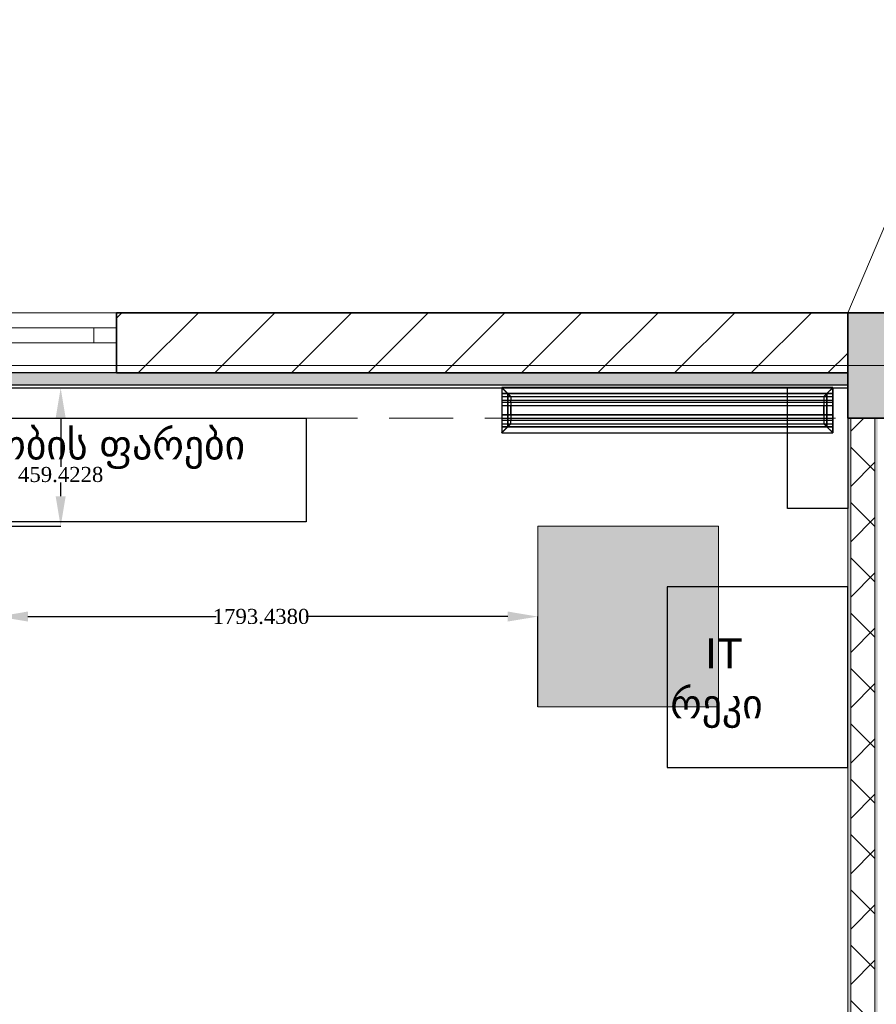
# Model space of a CAD drawing. Header units: inches. Extents: x -78787 to 29484, y -9517 to 23232.
# Tile 134 of 256: x -6594 to -3749, y 9521 to 12792. Entities that reach past the tile are written whole.
import ezdxf
from ezdxf import colors
from ezdxf.entities.mleader import LeaderData, LeaderLine
from ezdxf.enums import TextEntityAlignment as Align
from ezdxf.math import Vec2, Vec3

# ---------------------------------------------------------------- set-up
doc = ezdxf.new("R2010")
doc.units = ezdxf.units.IN
doc.header["$MEASUREMENT"] = 0
doc.linetypes.add('Dot & Dashed', pattern=[670.277762, 317.5, -176.388889, 0, -176.388874])
doc.linetypes.add('Hidden', pattern=[317.5, 211.666667, -105.833333])
for name, color, linetype in [('- განათება', 7, 'Continuous'), ('- მექანიკური ნაწილი', 7, 'Continuous'), ('Edges', 7, 'Continuous'), ('New_Structural - Bearing', 7, 'Continuous'), ('Structural - Bearing', 7, 'Continuous'), ('Structural - Grid', 7, 'Continuous')]:
    doc.layers.add(name, color=color, linetype=linetype)
for name, color, linetype, lineweight in [('Archicad Windows_Pen_No__1', 7, 'Continuous', 13), ('New_Structural - Bearing_Pen_No__1', 7, 'Continuous', 13), ('Structural - Bearing_Pen_No__1', 7, 'Continuous', 13), ('Structural - Bearing_Pen_No__20', 1, 'Continuous', 0), ('Structural - Bearing_Pen_No__27', 7, 'Continuous', 35)]:
    doc.layers.add(name, color=color, linetype=linetype, lineweight=lineweight)
for name, color, linetype, lineweight, true_color in [('New_Structural - Bearing_Pen_No__5', 7, 'Continuous', 25, 0x40a5ff), ('New_Structural - Bearing_Pen_No__57', 7, 'Continuous', 25, 0xdcd214), ('Structural - Bearing_Pen_No__102', 7, 'Continuous', 13, 0xcccccc), ('Structural - Bearing_Pen_No__161', 7, 'Continuous', 13, 0x6a6a6a), ('Structural - Bearing_Pen_No__28', 7, 'Continuous', 35, 0xa80f02), ('Structural - Grid_Pen_No__81', 7, 'Continuous', 20, 0x6a6a6a)]:
    doc.layers.add(name, color=color, linetype=linetype, lineweight=lineweight, true_color=true_color)
doc.styles.add('GENERATED_STYLE_2', font='txt')
doc.styles.get("Standard").update_dxf_attribs({"font": 'arial.ttf'})
doc.dimstyles.get("Standard").update_dxf_attribs({"dimtxt": 0.18, "dimasz": 0.18, "dimexe": 0.18, "dimexo": 0.0625, "dimgap": 0.09, "dimtad": 0, "dimtih": 1, "dimtoh": 1, "dimdec": 4, "dimzin": 0, "dimdsep": 46, "dimtxsty": 'Standard', "dimcen": 0.09, "dimadec": 0, "dimazin": 0, "dimtfac": 1, "dimtdec": 4, "dimtofl": 0, "dimtmove": 0, "dimatfit": 3, "dimfxl": 1, "dimtolj": 1, "dimtzin": 0, "dimarcsym": 0})

# ---------------------------------------------------------------- blocks, each defined once
blk = doc.blocks.new('Slab_1', base_point=(-47183.8, 14488))
at = {"layer": 'Structural - Bearing_Pen_No__1', "color": 7, "linetype": 'Continuous', "lineweight": 13, "flags": 128}
blk.add_lwpolyline([(-47183.8, 14488), (1166.2, 14488), (1166.2, 32488), (-317.2, 32488), (-317.2, 39238), (-26465.1, 39238), (-29183.8, 32838), (-47183.8, 32838)], close=True, dxfattribs=at)
blk = doc.blocks.new('Slab_50', base_point=(-29183.8, 32838))
at = {"layer": 'New_Structural - Bearing_Pen_No__1', "color": 7, "linetype": 'Continuous', "lineweight": 13, "flags": 128}
blk.add_lwpolyline([(-29183.8, 32838), (-26465.1, 39238), (-47183.8, 39238), (-47183.8, 32838)], close=True, dxfattribs=at)
blk = doc.blocks.new('Window_3')
at = {"layer": 'Archicad Windows_Pen_No__1', "color": 7, "linetype": 'Continuous', "lineweight": 13}
for p, q in [((-400, 50), (400, 50)), ((-400, 0), (-400, 50)), ((400, 0), (400, 50)), ((-400, 0), (-325, 0)), ((-400, -50), (-400, 0)), ((-400, -50), (-400, 0)), ((-325, 0), (-325, -50)), ((-325, 0), (325, 0)), ((325, -50), (325, 0)), ((325, 0), (400, 0)), ((400, -50), (400, 0)), ((400, -50), (400, 0)), ((-325, -50), (-400, -50)), ((-400, -150), (-400, -50)), ((325, -50), (-325, -50)), ((400, -50), (325, -50)), ((400, -150), (400, -50)), ((-400, -150), (400, -150))]:
    blk.add_line(p, q, dxfattribs=at)
blk = doc.blocks.new('Wall_2', base_point=(-46833.8, 32838))
at = {"layer": 'Structural - Bearing', "linetype": 'Continuous', "lineweight": 0, "true_color": 0x000000}
h = blk.add_hatch(dxfattribs=at)
h.set_pattern_fill('MASONRY_BLOCK', color=18, style=0, pattern_type=2)
h.set_pattern_definition([(45, (0, 0), (-127.2792, 127.2792), [])])
h.paths.add_polyline_path([(-31612.7, 32638), (-29183.8, 32638), (-29183.8, 32838), (-31612.7, 32838)])
at = {"layer": 'Structural - Bearing_Pen_No__27', "color": 7, "linetype": 'Continuous', "lineweight": 35}
for p, q in [((-31612.7, 32788), (-31612.7, 32838)), ((-31612.7, 32738), (-31612.7, 32788)), ((-31612.7, 32638), (-31612.7, 32738))]:
    blk.add_line(p, q, dxfattribs=at)
at = {"layer": 'Structural - Bearing_Pen_No__27', "color": 7, "linetype": 'Continuous', "lineweight": 35, "flags": 128}
for points in [[(-29183.8, 32838), (-31612.7, 32838)], [(-31612.7, 32638), (-29183.8, 32638)]]:
    blk.add_lwpolyline(points, dxfattribs=at)
at = {"layer": 'Archicad Windows_Pen_No__1', "color": 7, "linetype": 'Continuous', "lineweight": 13, "xscale": -1, "zscale": 1000}
blk.add_blockref('Window_3', (-32012.7, 32788), dxfattribs=at)
blk = doc.blocks.new('Wall_55', base_point=(-29183.8, 32488))
at = {"layer": 'New_Structural - Bearing', "linetype": 'Continuous', "lineweight": 0, "true_color": 0x727272}
for points in [[(-29183.8, 32488), (-29183.8, 26838), (-29173.8, 26838), (-29173.8, 32488)], [(-29093.8, 32488), (-29093.8, 26838), (-29083.8, 26838), (-29083.8, 32488)]]:
    blk.add_hatch(color=8, dxfattribs=at).paths.add_polyline_path(points)
at = {"layer": 'New_Structural - Bearing', "linetype": 'Continuous', "lineweight": 0, "true_color": 0x000000}
h = blk.add_hatch(dxfattribs=at)
h.set_pattern_fill('CONCRETE_BLOCK', color=18, style=0, pattern_type=2)
h.set_pattern_definition([(45, (0, 0), (-91.92388, 91.92388), []), (135, (0, 0), (91.92388, 91.92388), [])])
h.paths.add_polyline_path([(-29093.8, 32488), (-29173.8, 32488), (-29173.8, 26838), (-29093.8, 26838)])
at = {"layer": 'New_Structural - Bearing_Pen_No__1', "color": 7, "linetype": 'Continuous', "lineweight": 13}
for p, q in [((-29173.8, 32488), (-29173.8, 26838)), ((-29093.8, 26838), (-29093.8, 32488))]:
    blk.add_line(p, q, dxfattribs=at)
at = {"layer": 'New_Structural - Bearing_Pen_No__1', "color": 7, "linetype": 'Continuous', "lineweight": 13, "flags": 128}
blk.add_lwpolyline([(-29183.8, 32488), (-29183.8, 26838)], dxfattribs=at)
blk = doc.blocks.new('Wall_99', base_point=(-29183.8, 32638))
at = {"layer": 'New_Structural - Bearing_Pen_No__57', "linetype": 'Continuous', "lineweight": 25, "true_color": 0xdcd214}
blk.add_hatch(color=52, dxfattribs=at).paths.add_polyline_path([(-29183.8, 32638), (-33268.6, 32638), (-33268.6, 32598), (-29183.8, 32598)])
at = {"layer": 'New_Structural - Bearing_Pen_No__5', "color": 161, "linetype": 'Continuous', "lineweight": 25, "true_color": 0x40a5ff}
blk.add_line((-33268.6, 32598), (-29183.8, 32598), dxfattribs=at)
at = {"layer": 'New_Structural - Bearing_Pen_No__5', "color": 161, "linetype": 'Continuous', "lineweight": 25, "true_color": 0x40a5ff, "flags": 128}
for points in [[(-29183.8, 32638), (-33268.6, 32638)], [(-33268.6, 32588), (-29183.8, 32588)]]:
    blk.add_lwpolyline(points, dxfattribs=at)
blk = doc.blocks.new('Column_16', base_point=(-29008.8, 32663))
at = {"layer": 'Structural - Bearing_Pen_No__161', "linetype": 'Continuous', "lineweight": 0, "true_color": 0x6a6a6a}
blk.add_hatch(color=251, dxfattribs=at).paths.add_polyline_path([(-28833.8, 32488), (-28833.8, 32838), (-29183.8, 32838), (-29183.8, 32488)])
at = {"layer": 'Structural - Bearing_Pen_No__20', "color": 1, "linetype": 'Continuous', "lineweight": 0}
for p, q in [((-29008.8, 32743), (-29008.8, 32918)), ((-29088.8, 32663), (-29263.8, 32663)), ((-28928.8, 32663), (-28753.8, 32663)), ((-29008.8, 32583), (-29008.8, 32408))]:
    blk.add_line(p, q, dxfattribs=at)
blk.add_point((-29008.8, 32663), dxfattribs=at)
at = {"layer": 'Structural - Bearing_Pen_No__28', "color": 14, "linetype": 'Continuous', "lineweight": 35, "true_color": 0xa80f02, "flags": 128}
blk.add_lwpolyline([(-28833.8, 32488), (-28833.8, 32838), (-29183.8, 32838), (-29183.8, 32488)], close=True, dxfattribs=at)
blk = doc.blocks.new('Standard grid marker')
at = {"layer": 'Structural - Grid_Pen_No__81', "color": 251, "linetype": 'Continuous', "lineweight": 20, "true_color": 0x6a6a6a}
blk.add_line((1000, 0), (51328.1, 0), dxfattribs=at)
at = {"layer": 'Structural - Grid_Pen_No__81', "color": 251, "lineweight": 20, "true_color": 0x6a6a6a, "style": 'GENERATED_STYLE_2'}
for tag, p in [('AC_MarkerText_1_0', (-100, -144)), ('AC_MarkerText_1_1', (52428.1, -144))]:
    blk.add_attdef(tag, text='', height=100, rotation=180, dxfattribs=at).set_placement(p, align=Align.TOP_CENTER)
blk = doc.blocks.new('Beam_6', base_point=(-29008.8, 14663))
at = {"layer": 'Structural - Bearing_Pen_No__102', "color": 254, "linetype": 'Hidden', "lineweight": 13, "true_color": 0xcccccc}
blk.add_line((-29183.8, 26838), (-29183.8, 32488), dxfattribs=at)
blk = doc.blocks.new('Beam_13', base_point=(-47008.8, 32663))
at = {"layer": 'Structural - Bearing_Pen_No__102', "color": 254, "linetype": 'Hidden', "lineweight": 13, "true_color": 0xcccccc}
for p, q in [((-47183.8, 32838), (-23183.8, 32838)), ((-34833.8, 32488), (-29183.8, 32488))]:
    blk.add_line(p, q, dxfattribs=at)
at = {"layer": 'Structural - Bearing_Pen_No__102', "color": 254, "linetype": 'Dot & Dashed', "lineweight": 13, "true_color": 0xcccccc}
blk.add_line((-47008.8, 32663), (991.2, 32663), dxfattribs=at)
blk = doc.blocks.new('lineardiffplan')
blk.add_lwpolyline([(393.1, 274.9), (1492.8, 274.9), (1492.8, 124.4), (393.1, 124.4)], close=True)
at = {"layer": 'Edges'}
for p, q in [((392.8, 274.9), (392.8, 274.6)), ((393.1, 274.9), (392.8, 274.9)), ((422.8, 244.9), (392.8, 274.9)), ((392.8, 274.6), (392.9, 274.5)), ((392.9, 125.2), (392.9, 274.5)), ((412.4, 255), (392.9, 274.5)), ((393.1, 274.9), (393.2, 274.8)), ((393.2, 274.8), (412.7, 255.3)), ((1462.8, 244.9), (1492.8, 274.9)), ((1472.9, 255.3), (1492.4, 274.8)), ((1473.2, 254.9), (1492.8, 274.5)), ((1492.4, 274.8), (1492.5, 274.9)), ((1492.8, 274.9), (1492.5, 274.9)), ((1492.8, 274.5), (1492.8, 274.9)), ((1492.8, 274.5), (1492.8, 274.5)), ((1492.8, 125.4), (1492.8, 274.5)), ((1492.8, 255.3), (392.9, 255.3)), ((392.9, 254.9), (1492.8, 254.9)), ((392.9, 244.9), (1492.8, 244.9)), ((392.9, 233.2), (1492.8, 233.2)), ((392.9, 233), (1492.8, 233)), ((412.4, 144.7), (412.4, 255)), ((412.8, 254.6), (412.4, 255)), ((412.7, 255.3), (413.1, 254.9)), ((412.8, 145.1), (412.8, 254.6)), ((412.8, 254.6), (422.8, 244.6)), ((413.1, 254.9), (423.1, 244.9)), ((422.8, 244.6), (422.8, 244.9)), ((422.8, 244.9), (423.1, 244.9)), ((422.8, 244.6), (422.8, 244.6)), ((422.8, 244.6), (422.8, 233.2)), ((422.8, 233), (422.8, 233.2)), ((422.8, 226.8), (422.8, 233)), ((423.1, 244.9), (423.1, 244.9)), ((1472.5, 254.9), (1462.5, 244.9)), ((1462.5, 244.9), (1462.5, 244.9)), ((1462.5, 244.9), (1462.8, 244.9)), ((1462.8, 244.9), (1462.9, 244.6)), ((1462.8, 244.5), (1462.9, 244.6)), ((1462.8, 233.2), (1462.8, 244.5)), ((1462.8, 233), (1462.8, 233.2)), ((1462.8, 226.8), (1462.8, 233)), ((1462.9, 244.6), (1472.8, 254.5)), ((1472.9, 255.3), (1472.5, 254.9)), ((1472.8, 254.5), (1473.2, 254.9)), ((1472.8, 254.5), (1472.8, 145.3)), ((1473.2, 144.9), (1473.2, 254.9)), ((392.9, 226.8), (1492.8, 226.8)), ((392.9, 226.5), (1492.8, 226.5)), ((392.9, 214.9), (1492.8, 214.9)), ((1492.8, 214.8), (392.9, 214.8)), ((422.4, 214.9), (422.3, 214.9)), ((422.8, 214.9), (422.4, 214.9)), ((422.8, 226.5), (422.8, 226.8)), ((422.8, 214.9), (422.8, 226.5)), ((422.8, 184.9), (422.8, 214.9)), ((423.2, 214.9), (422.8, 214.9)), ((423.2, 214.8), (422.8, 214.9)), ((423.2, 214.8), (423.2, 214.9)), ((423.2, 214.8), (423.2, 184.9)), ((1462.8, 214.9), (1462.4, 214.9)), ((1462.4, 214.9), (1462.4, 214.8)), ((1462.8, 214.9), (1462.4, 214.8)), ((1462.4, 184.9), (1462.4, 214.8)), ((1462.8, 226.5), (1462.8, 226.8)), ((1462.8, 214.9), (1462.8, 226.5)), ((1462.8, 214.9), (1462.8, 184.9)), ((1462.8, 214.9), (1463.2, 214.9)), ((1463.2, 214.9), (1463.3, 214.9)), ((1492.8, 184.9), (392.9, 184.9)), ((392.9, 173.2), (1492.8, 173.2)), ((392.9, 173), (1492.8, 173)), ((392.9, 166.8), (1492.8, 166.8)), ((392.9, 166.5), (1492.8, 166.5)), ((422.4, 184.9), (422.3, 184.9)), ((422.8, 184.9), (422.4, 184.9)), ((422.8, 184.9), (423.2, 184.9)), ((422.8, 173.2), (422.8, 184.9)), ((422.8, 173), (422.8, 173.2)), ((422.8, 173), (422.8, 166.8)), ((422.8, 166.5), (422.8, 166.8)), ((422.8, 155.1), (422.8, 166.5)), ((1462.4, 184.9), (1462.8, 184.9)), ((1462.8, 173.2), (1462.8, 184.9)), ((1463.2, 184.9), (1462.8, 184.9)), ((1462.8, 173), (1462.8, 173.2)), ((1462.8, 166.8), (1462.8, 173)), ((1462.8, 166.5), (1462.8, 166.8)), ((1462.8, 155.3), (1462.8, 166.5)), ((1463.2, 184.9), (1463.3, 184.9)), ((392.8, 124.9), (422.8, 154.9)), ((392.9, 154.9), (1492.8, 154.9)), ((1492.8, 144.9), (392.9, 144.9)), ((392.9, 125.2), (412.4, 144.7)), ((392.9, 144.5), (1492.8, 144.5)), ((412.7, 144.5), (393.2, 124.9)), ((412.8, 145.1), (412.4, 144.7)), ((412.7, 144.5), (413.1, 144.9)), ((412.8, 145.1), (422.8, 155.1)), ((423.1, 154.8), (413.1, 144.9)), ((422.8, 154.9), (422.8, 155.1)), ((422.8, 155.1), (422.8, 155.1)), ((423.1, 154.8), (422.8, 154.9)), ((423.1, 154.8), (423.1, 154.9)), ((1462.5, 154.8), (1462.4, 154.9)), ((1462.8, 154.9), (1462.5, 154.8)), ((1462.5, 154.8), (1472.4, 144.9)), ((1462.9, 155.2), (1462.8, 155.3)), ((1462.9, 155.2), (1462.8, 154.9)), ((1462.8, 154.9), (1492.8, 124.9)), ((1472.8, 145.3), (1462.9, 155.2)), ((1472.4, 144.9), (1472.8, 144.5)), ((1473.2, 144.9), (1472.8, 145.3)), ((1472.8, 144.5), (1492.4, 124.9)), ((1473.2, 144.9), (1492.8, 125.4)), ((392.9, 125.2), (392.8, 125.1)), ((392.8, 125.1), (392.8, 124.9)), ((392.8, 124.9), (393.1, 124.9)), ((393.2, 124.9), (393.1, 124.9)), ((1492.4, 124.9), (1492.8, 124.9)), ((1492.4, 124.9), (1492.4, 124.9)), ((1492.8, 125.3), (1492.8, 125.4)), ((1492.8, 124.9), (1492.8, 125.3))]:
    blk.add_line(p, q, dxfattribs=at)
blk = doc.blocks.new('*D559')
at = {"layer": '- განათება', "color": 0, "lineweight": -2, "transparency": 16777216}
for p, q in [((-6666.7, 10509), (-6666.7, 10809.1)), ((-6566.7, 10808.9), (-5942.1, 10808.9)), ((-4973.2, 10808.9), (-5642.9, 10808.9)), ((-4873.2, 10509), (-4873.2, 10809.1))]:
    blk.add_line(p, q, dxfattribs=at)
at = {"layer": '- განათება', "color": 0, "transparency": 16777216}
for points in [[(-6566.7, 10825.6), (-6566.7, 10792.3), (-6666.7, 10808.9)], [(-4973.2, 10825.6), (-4973.2, 10792.3), (-4873.2, 10808.9)]]:
    blk.add_solid(points, dxfattribs=at)
at = {"layer": 'Defpoints', "color": 0, "transparency": 16777216}
for p in [(-6666.7, 10808.9), (-6666.7, 10508.9), (-4873.2, 10508.9)]:
    blk.add_point(p, dxfattribs=at)
at = {"layer": '- განათება', "color": 0, "transparency": 16777216, "insert": (-5792.5, 10808.9), "char_height": 50, "attachment_point": 5}
blk.add_mtext('\\A1;{\\fSylfaen|b0|i0|c0|p18;1793.4380}', dxfattribs=at)
blk = doc.blocks.new('*D563')
at = {"layer": '- განათება', "color": 0, "lineweight": -2, "transparency": 16777216}
for p, q in [((-6666.6, 11568.4), (-6457.8, 11568.4)), ((-6458, 11468.4), (-6458, 11306.2)), ((-6458, 11208.9), (-6458, 11254.8)), ((-6666.6, 11108.9), (-6457.8, 11108.9))]:
    blk.add_line(p, q, dxfattribs=at)
at = {"layer": '- განათება', "color": 0, "transparency": 16777216}
for points in [[(-6474.7, 11468.4), (-6441.3, 11468.4), (-6458, 11568.4)], [(-6474.7, 11208.9), (-6441.3, 11208.9), (-6458, 11108.9)]]:
    blk.add_solid(points, dxfattribs=at)
at = {"layer": 'Defpoints', "color": 0, "transparency": 16777216}
for p in [(-6666.7, 11568.4), (-6458, 11568.4), (-6666.7, 11108.9)]:
    blk.add_point(p, dxfattribs=at)
at = {"layer": '- განათება', "color": 0, "transparency": 16777216, "insert": (-6458, 11280.5), "char_height": 50, "attachment_point": 5}
blk.add_mtext('\\A1;{\\fSylfaen|b0|i0|c0|p18;459.4228}', dxfattribs=at)

msp = doc.modelspace()

# ---------------------------------------------------------------- hatches: boundary and pattern name
at = {"layer": '- განათება', "linetype": 'Continuous', "lineweight": 0, "true_color": 0x4b657f}
msp.add_hatch(color=157, dxfattribs=at).paths.add_polyline_path([(-4873.22753, 11108.93229), (-4273.22753, 11108.93229), (-4273.22753, 10508.93229), (-4873.22753, 10508.93229)])

# ---------------------------------------------------------------- linework, layer by layer
at = {"layer": '- განათება', "color": 1}
msp.add_lwpolyline([(-3844.06848, 11568.35514), (-3844.06848, 11168.35514), (-4044.06848, 11168.35514), (-4044.06848, 11568.35514)], close=True, dxfattribs=at)
at = {"layer": '- განათება', "color": 8, "linetype": 'Continuous', "lineweight": 15, "flags": 128}
msp.add_lwpolyline([(-4873.22753, 11108.93229), (-4273.22753, 11108.93229), (-4273.22753, 10508.93229), (-4873.22753, 10508.93229)], close=True, dxfattribs=at)
for points in [[(-7850.6665, 11468.35514), (-5642.596, 11468.35514), (-5642.596, 11123.39525), (-7850.6665, 11123.39525)], [(-4444.06848, 10307.4588), (-3844.06848, 10307.4588), (-3844.06848, 10907.4588), (-4444.06848, 10907.4588)]]:
    msp.add_lwpolyline(points, close=True)

# ---------------------------------------------------------------- block references
at = {"layer": '- მექანიკური ნაწილი', "xscale": -1, "rotation": 180}
msp.add_blockref('lineardiffplan', (-5386.06823, 11694.48296), dxfattribs=at)
at = {"layer": 'New_Structural - Bearing', "color": 7, "linetype": 'Continuous', "lineweight": 13}
msp.add_blockref('Slab_50', (-3844.06848, 11818.35514), dxfattribs=at)
at = {"layer": 'New_Structural - Bearing', "color": 7, "lineweight": 35}
for name, p in [('Wall_99', (-3844.06848, 11618.35514)), ('Wall_55', (-3844.06848, 11468.35514))]:
    msp.add_blockref(name, p, dxfattribs=at)
at = {"layer": 'Structural - Bearing', "color": 7, "linetype": 'Continuous', "lineweight": 13}
msp.add_blockref('Slab_1', (-21844.06848, -6531.64486), dxfattribs=at)
at = {"layer": 'Structural - Bearing', "color": 7, "lineweight": 35}
msp.add_blockref('Wall_2', (-21494.06848, 11818.35514), dxfattribs=at)
at = {"layer": 'Structural - Bearing', "color": 14, "lineweight": 35, "true_color": 0xa80f02}
msp.add_blockref('Column_16', (-3669.06848, 11643.35514), dxfattribs=at)
at = {"layer": 'Structural - Bearing', "color": 254, "lineweight": 13, "true_color": 0xcccccc}
for name, p in [('Beam_13', (-21669.06848, 11643.35514)), ('Beam_6', (-3669.06848, -6356.64486))]:
    msp.add_blockref(name, p, dxfattribs=at)
at = {"layer": 'Structural - Grid', "color": 8, "linetype": 'Continuous', "lineweight": 15, "zscale": 1000, "rotation": 180}
msp.add_blockref('Standard grid marker', (29284.00379, 11643.35514), dxfattribs=at)

# ---------------------------------------------------------------- dimensions: what is measured, and where the dimension line sits
at = {"layer": '- განათება', "color": 1}
for base, p1, p2, angle, picture, middle in [((-6458, 11568.355138), (-6666.665495, 11108.932293), (-6666.665495, 11568.355138), 90, '*D563', (-6458, 11280.5)), ((-6666.66549, 10808.93229), (-4873.22753, 10508.93229), (-6666.66549, 10508.93229), 180, '*D559', (-5792.5, 10808.93229))]:
    dim = msp.add_linear_dim(base=base, p1=p1, p2=p2, angle=angle, text='{\\fSylfaen|b0|i0|c0|p18;<>}', dimstyle='Standard', override={"dimtxt": 50, "dimasz": 100}, dxfattribs=at)
    dim.commit()
    dim.dimension.update_dxf_attribs({"geometry": picture, "text_midpoint": middle, "dimtype": 160})

# ---------------------------------------------------------------- leaders
at = {"color": 5}
ml = msp.add_multileader_mtext('Standard', dxfattribs=at)
ml.set_content('ელექტროობის ფარები', color=5)
ml.set_leader_properties()
ml.build(insert=Vec2(0, 0))
ml.multileader.update_dxf_attribs({"text_right_attachment_type": 6, "dogleg_length": 50, "arrow_head_size": 100})
ctx = ml.context
ctx.base_point, ctx.char_height, ctx.arrow_head_size, ctx.landing_gap_size, ctx.plane_origin = Vec3(-7313.93195, 11361.50565), 100, 100, 0.09, Vec3(-1308.48333, 7056.48128)
ctx.right_attachment = 6
notes = []
notes.append((ctx, [(0, (0, 0, 0), (0, 0), (1, 0), 1, [])]))
ctx.mtext.insert, ctx.mtext.width, ctx.mtext.flow_direction = Vec3(-7313.84195, 11431.25087), 1402.7684334, 5
ml = msp.add_multileader_mtext('Standard', dxfattribs=at)
ml.set_content('   IT \\Pრეკი', color=5)
ml.set_leader_properties()
ml.build(insert=Vec2(0, 0))
ml.multileader.update_dxf_attribs({"text_right_attachment_type": 6, "dogleg_length": 50, "arrow_head_size": 100})
ctx = ml.context
ctx.base_point, ctx.char_height, ctx.arrow_head_size, ctx.landing_gap_size, ctx.plane_origin = Vec3(-4433.70498, 10686.92918), 100, 100, 0.09, Vec3(1571.74364, 6362.15959)
ctx.right_attachment = 6
notes.append((ctx, [(0, (0, 0, 0), (0, 0), (1, 0), 1, [])]))
ctx.mtext.insert, ctx.mtext.width, ctx.mtext.flow_direction = Vec3(-4433.61498, 10736.92918), 1402.7684334, 5
for ctx, leaders in notes:
    for number, flags, end, landing, length, lines in leaders:
        leader = LeaderData()
        leader.index, (leader.has_last_leader_line, leader.has_dogleg_vector, leader.attachment_direction) = number, flags
        leader.last_leader_point, leader.dogleg_vector, leader.dogleg_length = Vec3(end), Vec3(landing), length
        for number, points, colour, breaks in lines:
            line = LeaderLine()
            line.index, line.vertices, line.color, line.breaks = number, Vec3.list(points), colors.encode_raw_color(colour), breaks
            leader.lines.append(line)
        ctx.leaders.append(leader)

doc.saveas('drawing.dxf')
